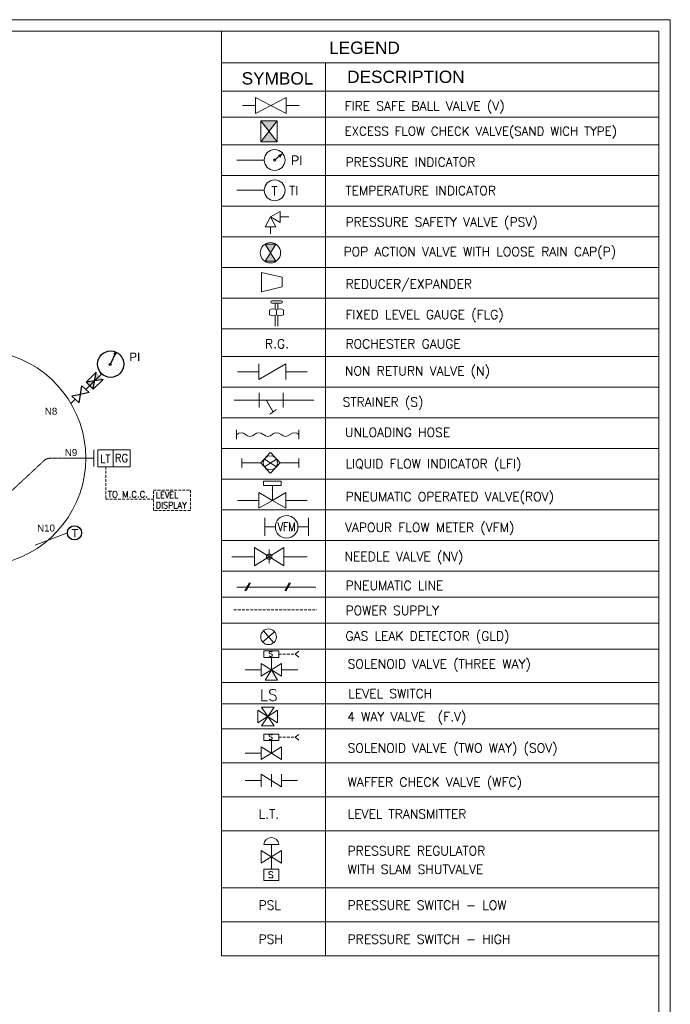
# Model space of a CAD drawing. Extents: x 41394 to 73734, y -4176 to 17654.
# Tile 7 of 7: x 66240 to 73734, y 6310 to 17654. Entities that reach past the tile are written whole.
import ezdxf
from ezdxf.enums import TextEntityAlignment as Align

# ---------------------------------------------------------------- set-up
doc = ezdxf.new("R2010")
doc.units = 0
doc.header["$LTSCALE"] = 5
doc.linetypes.add('HIDDEN', pattern=[9.525, 6.35, -3.175])
doc.layers.get('0').update_dxf_attribs({"linetype": 'CONTINUOUS', "lineweight": 20})
for name, color, linetype, lineweight in [('bound', 6, 'CONTINUOUS', 20), ('BOUNDARY', 7, 'CONTINUOUS', 20), ('DIM', 1, 'CONTINUOUS', 15), ('HID', 1, 'HIDDEN', 20), ('PIPE', 5, 'CONTINUOUS', 20), ('SYM', 2, 'CONTINUOUS', 30), ('TEXT', 2, 'CONTINUOUS', 15), ('VALVE', 3, 'CONTINUOUS', 20)]:
    doc.layers.add(name, color=color, linetype=linetype, lineweight=lineweight)
doc.styles.add('AR', font='ARIAL.TTF')
doc.styles.add('DIM', font='romans.shx')
doc.styles.add('l', font='romans.shx')
doc.styles.add('L1', font='ARIAL.TTF')

msp = doc.modelspace()

# ---------------------------------------------------------------- hatches: boundary and pattern name
at = {"layer": 'SYM'}
h = msp.add_hatch(color=256, dxfattribs=at)
h.paths.add_polyline_path([(67104, 13494), (67087, 13397), (67006, 13479)])
h.paths.add_polyline_path([(67104, 13494), (67121, 13592), (67202, 13509)])
at = {"layer": 'VALVE', "lineweight": 15}
h = msp.add_hatch(color=256, dxfattribs=at)
h.paths.add_polyline_path([(69018, 16490), (69112, 16367), (69205, 16490)])
h.paths.add_polyline_path([(69205, 16245), (69112, 16367), (69018, 16245)])
h = msp.add_hatch(color=256, dxfattribs=at)
h.paths.add_polyline_path([(69128, 14968), (69066, 14870), (69190, 14870)])
h.paths.add_polyline_path([(69128, 14968), (69190, 15067), (69066, 15067)])

# ---------------------------------------------------------------- linework, layer by layer
msp.add_arc((65759, 12602), 1243, 284.0637, 75.9294)
at = {"layer": 'bound', "lineweight": 15}
for p, q in [((68566, 17522), (68566, 6867)), ((68566, 17155), (73602, 17155)), ((69764, 17155), (69764, 6867)), ((68566, 16832), (73602, 16832)), ((68566, 16530), (73602, 16530)), ((68566, 16212), (73602, 16212)), ((68566, 15859), (73602, 15859)), ((68566, 15506), (73602, 15506)), ((68566, 15153), (73602, 15153)), ((68566, 14800), (73602, 14800)), ((68566, 14447), (73602, 14447)), ((68566, 14093), (73602, 14093)), ((68566, 13774), (73602, 13774)), ((68566, 13421), (73602, 13421)), ((68566, 13068), (73602, 13068)), ((68566, 12715), (73602, 12715)), ((68566, 12361), (73602, 12361)), ((68566, 12008), (73602, 12008)), ((68566, 11655), (73602, 11655)), ((68566, 11302), (73602, 11302)), ((68566, 11002), (73602, 11002)), ((68566, 10701), (73602, 10701)), ((68566, 10401), (73602, 10401)), ((68566, 10019), (73602, 10019)), ((68566, 10019), (73602, 10019)), ((68566, 9770), (73602, 9770)), ((68566, 9484), (73602, 9484)), ((68566, 9484), (73602, 9484)), ((68566, 9092), (73602, 9092)), ((68566, 8701), (73602, 8701)), ((68566, 8309), (73602, 8309)), ((68566, 7650), (73602, 7650)), ((68566, 7650), (73602, 7650)), ((68566, 7259), (73602, 7259)), ((68566, 6867), (73602, 6867))]:
    msp.add_line(p, q, dxfattribs=at)
at = {"layer": 'BOUNDARY', "lineweight": 15}
for p in [(41526, 17522), (73602, -4044)]:
    msp.add_line(p, (73602, 17522), dxfattribs=at)
at = {"layer": 'DIM', "lineweight": 15}
msp.add_lwpolyline([(41394, -4176), (73734, -4176), (73734, 17654), (41394, 17654)], close=True, dxfattribs=at)
at = {"layer": 'HID', "ltscale": 0.03}
for p, q in [((66604, 12602), (67096, 12602)), ((66532, 12584), (65556, 11674))]:
    msp.add_line(p, q, dxfattribs=at)
at = {"layer": 'HID', "linetype": 'ByBlock'}
for p, q in [((67096, 12505), (67096, 12698)), ((67317, 12505), (67317, 12698))]:
    msp.add_line(p, q, dxfattribs=at)
at = {"layer": 'HID'}
for p, q in [((67231, 12504), (67231, 12129)), ((67231, 12129), (67782, 12129))]:
    msp.add_line(p, q, dxfattribs=at)
at = {"layer": 'HID', "lineweight": 15}
for p, q in [((69224, 10344), (69414, 10344)), ((69224, 9386), (69414, 9386))]:
    msp.add_line(p, q, dxfattribs=at)
at = {"layer": 'HID', "linetype": 'ByBlock'}
msp.add_lwpolyline([(67140, 12699), (67511, 12699), (67511, 12504), (67140, 12504)], close=True, dxfattribs=at)
at = {"layer": 'HID'}
msp.add_lwpolyline([(67782, 12235), (68207, 12235), (68207, 12000), (67782, 12000)], close=True, dxfattribs=at)
at = {"layer": 'HID', "ltscale": 2.5}
msp.add_arc((66604, 12442), 160, 90, 116.7907, dxfattribs=at)
at = {"layer": 'PIPE'}
for p, q in [((67001, 13395), (67115, 13504)), ((67115, 13504), (67187, 13572)), ((66830, 13232), (66881, 13280)), ((67002, 12602), (67096, 12602)), ((66420, 11600), (66791, 11742))]:
    msp.add_line(p, q, dxfattribs=at)
at = {"layer": 'PIPE', "linetype": 'HIDDEN', "lineweight": 15}
msp.add_line((68707, 10855), (69663, 10855), dxfattribs=at)
at = {"layer": 'SYM'}
for p, q in [((67288, 13685), (67351, 13823)), ((67351, 13823), (67324, 13800)), ((67351, 13823), (67342, 13789)), ((67006, 13479), (67121, 13592)), ((67202, 13509), (67006, 13479)), ((67087, 13397), (67121, 13592)), ((67087, 13397), (67202, 13509)), ((67087, 13397), (67006, 13479))]:
    msp.add_line(p, q, dxfattribs=at)
for points in [[(66941, 13337), (66958, 13437), (67040, 13357)], [(66941, 13337), (66842, 13317), (66924, 13238)]]:
    msp.add_lwpolyline(points, close=True, dxfattribs=at)
for centre, radius in [((67288, 13685), 152), ((67283, 13681), 11.1), ((66872, 11742), 81.9)]:
    msp.add_circle(centre, radius, dxfattribs=at)
at = {"layer": 'VALVE', "lineweight": 15}
for p, q in [((68956, 16759), (69309, 16572)), ((69309, 16759), (68956, 16572)), ((68956, 16572), (68956, 16759)), ((69309, 16759), (69309, 16572)), ((68956, 16665), (68805, 16665)), ((69309, 16665), (69461, 16665)), ((69018, 16245), (69018, 16490)), ((69018, 16490), (69205, 16490)), ((69205, 16245), (69018, 16490)), ((69205, 16490), (69018, 16245)), ((69205, 16245), (69205, 16490)), ((69205, 16245), (69018, 16245)), ((69057, 16037), (68743, 16037)), ((69177, 16037), (69260, 16108)), ((69260, 16108), (69220, 16091)), ((69260, 16108), (69237, 16071)), ((69057, 15688), (68743, 15688)), ((69242, 15443), (69128, 15381)), ((69242, 15443), (69242, 15318)), ((69128, 15381), (69066, 15266)), ((69190, 15266), (69128, 15381)), ((69128, 15381), (69242, 15318)), ((69242, 15381), (69340, 15381)), ((69190, 15266), (69066, 15266)), ((69128, 15266), (69128, 15188)), ((69190, 15067), (69066, 15067)), ((69066, 15067), (69128, 14968)), ((69190, 15067), (69128, 14968)), ((69066, 14870), (69128, 14968)), ((69190, 14870), (69066, 14870)), ((69190, 14870), (69128, 14968)), ((69262, 14686), (69026, 14741)), ((69026, 14741), (69026, 14520)), ((69262, 14686), (69262, 14575)), ((69262, 14575), (69026, 14520)), ((69144, 14413), (69253, 14413)), ((69118, 14309), (69118, 14253)), ((69144, 14388), (69253, 14388)), ((69183, 14388), (69183, 14317)), ((69199, 14253), (69199, 14309)), ((69214, 14388), (69214, 14317)), ((69279, 14309), (69279, 14253)), ((69183, 14245), (69183, 14122)), ((69214, 14245), (69214, 14122)), ((68995, 13509), (69306, 13688)), ((68995, 13688), (68995, 13509)), ((69306, 13688), (69306, 13509)), ((68995, 13598), (68748, 13598)), ((69306, 13598), (69553, 13598)), ((68998, 13271), (68711, 13271)), ((69277, 13271), (68998, 13271)), ((69628, 13271), (69277, 13271)), ((68739, 12927), (68739, 12822)), ((69456, 12927), (69456, 12822)), ((68801, 12600), (68801, 12495)), ((69127, 12666), (69017, 12549)), ((69129, 12666), (69239, 12549)), ((69455, 12600), (69455, 12495)), ((68801, 12548), (69016, 12548)), ((69127, 12430), (69017, 12547)), ((69197, 12504), (69059, 12592)), ((69059, 12504), (69197, 12592)), ((69129, 12430), (69239, 12547)), ((69240, 12548), (69455, 12548)), ((69251, 12338), (69050, 12338)), ((69050, 12288), (69050, 12338)), ((69251, 12288), (69050, 12288)), ((69151, 12116), (69151, 12288)), ((69251, 12288), (69251, 12338)), ((68995, 12116), (68748, 12116)), ((69306, 12116), (69553, 12116)), ((69063, 11708), (69063, 11916)), ((69566, 11708), (69566, 11916)), ((69185, 11812), (69063, 11812)), ((69445, 11812), (69566, 11812)), ((68946, 11363), (68946, 11571)), ((69282, 11571), (68946, 11363)), ((68946, 11571), (69282, 11363)), ((69282, 11571), (69282, 11363)), ((68946, 11467), (68683, 11467)), ((69114, 11394), (69114, 11549)), ((69282, 11467), (69551, 11467)), ((68835, 11074), (68886, 11165)), ((68848, 11074), (68900, 11165)), ((69293, 11074), (69344, 11165)), ((69307, 11074), (69358, 11165)), ((68741, 11114), (69651, 11114)), ((69038, 10484), (69175, 10603)), ((69166, 10475), (69047, 10612)), ((69414, 10344), (69454, 10378)), ((69414, 10344), (69454, 10311)), ((69021, 10236), (69256, 10090)), ((69256, 10236), (69021, 10090)), ((69021, 10090), (69021, 10236)), ((69139, 10163), (69139, 10306)), ((69256, 10236), (69256, 10090)), ((69021, 10163), (68837, 10163)), ((69139, 10163), (69066, 10046)), ((69211, 10046), (69139, 10163)), ((69256, 10163), (69445, 10163)), ((69211, 10046), (69066, 10046)), ((68985, 9553), (68985, 9699)), ((69211, 9699), (68985, 9553)), ((68985, 9699), (69211, 9553)), ((69025, 9519), (69171, 9733)), ((69025, 9733), (69171, 9519)), ((69025, 9733), (69171, 9733)), ((69211, 9699), (69211, 9553)), ((69171, 9519), (69025, 9519)), ((69414, 9386), (69454, 9419)), ((69139, 9204), (69139, 9348)), ((69414, 9386), (69454, 9353)), ((69021, 9204), (68837, 9204)), ((69021, 9277), (69256, 9132)), ((69256, 9277), (69021, 9132)), ((69021, 9132), (69021, 9277)), ((69256, 9277), (69256, 9132)), ((69021, 8888), (68837, 8888)), ((69021, 8961), (69256, 8815)), ((69021, 8815), (69021, 8961)), ((69139, 8815), (69139, 8961)), ((69256, 8961), (69256, 8815)), ((69256, 8888), (69440, 8888)), ((69256, 8081), (69021, 7935)), ((69021, 8081), (69256, 7935)), ((69021, 7935), (69021, 8081)), ((69053, 8152), (69224, 8152)), ((69139, 8152), (69139, 7865)), ((69256, 8081), (69256, 7935))]:
    msp.add_line(p, q, dxfattribs=at)
at = {"layer": 'VALVE', "lineweight": 15, "const_width": 11.4}
for points in [[(68998, 13357), (68998, 13185)], [(69277, 13271), (68998, 13271)], [(69082, 13269), (69159, 13135)], [(69277, 13357), (69277, 13185)], [(69198, 13162), (69120, 13107)]]:
    msp.add_lwpolyline(points, dxfattribs=at)
at = {"layer": 'VALVE', "lineweight": 15}
for points in [[(69151, 12116), (68995, 12206), (68995, 12027)], [(69151, 12116), (69306, 12206), (69306, 12027)], [(69053, 10383), (69224, 10383), (69224, 10306), (69053, 10306)], [(69053, 9424), (69224, 9424), (69224, 9348), (69053, 9348)], [(69053, 7735), (69224, 7735), (69224, 7865), (69053, 7865)]]:
    msp.add_lwpolyline(points, close=True, dxfattribs=at)
for centre, radius in [((69177, 16037), 120), ((69177, 16037), 13.7), ((69177, 15688), 120), ((69128, 14968), 117), ((69128, 12548), 81.7), ((69315, 11812), 130), ((69114, 11467), 31.4), ((69107, 10544), 90.5)]:
    msp.add_circle(centre, radius, dxfattribs=at)
for centre, radius, start, end in [((69144, 14401), 12.5, 90, 270), ((69253, 14401), 12.5, 270, 90), ((69158, 14255), 67.4, 53.579, 126.421), ((69239, 14255), 67.4, 53.579, 126.421), ((69158, 14308), 67.4, 233.579, 306.421), ((69239, 14308), 67.4, 233.579, 306.421), ((68791, 12823), 72.5, 45.1206, 134.8794), ((68893, 12926), 72.5, 225.1206, 314.8794), ((68995, 12823), 72.5, 45.1206, 134.8794), ((69098, 12926), 72.5, 225.1206, 314.8794), ((69200, 12823), 72.5, 45.1206, 134.8794), ((69303, 12926), 72.5, 225.1206, 314.8794), ((69405, 12823), 72.5, 45.1206, 134.8794), ((69139, 8145), 85.9, 4.563, 175.437)]:
    msp.add_arc(centre, radius, start, end, dxfattribs=at)

# ---------------------------------------------------------------- texts
at = {"layer": 'TEXT', "lineweight": 15}
for s, height, style, p in [('LEGEND', 141.8, 'AR', (69805, 17260)), ('SYMBOL', 141.8, 'AR', (68797, 16907)), ('DESCRIPTION', 141.75, 'AR', (70012, 16925)), ('FIRE SAFE BALL VALVE (V)', 103.95, 'DIM', (69982, 16608)), ('EXCESS FLOW CHECK VALVE(SAND WICH TYPE)', 100, 'DIM', (69982, 16319)), ('PI', 104, 'DIM', (69366, 15980)), ('PRESSURE INDICATOR', 103.95, 'DIM', (69993, 15961)), ('T', 104, 'DIM', (69141, 15627)), ('TI', 104, 'DIM', (69343, 15633)), ('TEMPERATURE INDICATOR', 103.95, 'DIM', (69993, 15633)), ('PRESSURE SAFETY VALVE (PSV)', 103.95, 'DIM', (69993, 15271)), ('POP ACTION VALVE WITH LOOSE RAIN CAP(P)', 103.95, 'DIM', (69970, 14929)), ('REDUCER/EXPANDER', 103.95, 'DIM', (69993, 14557)), ('FIXED LEVEL GAUGE (FLG)', 103.95, 'DIM', (69993, 14205)), ('R.G.', 104, 'DIM', (69066, 13867)), ('ROCHESTER GAUGE', 103.95, 'DIM', (69993, 13867)), ('NON RETURN VALVE (N)', 103.95, 'DIM', (69987, 13556)), ('STRAINER (S)', 103.95, 'DIM', (69961, 13197)), ('UNLOADING HOSE', 103.95, 'DIM', (69987, 12847)), ('LIQUID FLOW INDICATOR (LFI)', 103.95, 'DIM', (69993, 12485)), ('PNEUMATIC OPERATED VALVE(ROV)', 103.95, 'DIM', (69993, 12107)), ('VAPOUR FLOW METER (VFM)', 103.95, 'DIM', (69987, 11752)), ('NEEDLE VALVE (NV)', 103.95, 'DIM', (69982, 11417)), ('PNEUMATIC LINE ', 103.95, 'DIM', (69993, 11083)), ('POWER SUPPLY', 103.95, 'DIM', (69993, 10795)), ('GAS LEAK DETECTOR (GLD)', 103.95, 'DIM', (69993, 10501)), ('S', 58.2, 'DIM', (69107, 10317)), ('SOLENOID VALVE (THREE WAY)', 103.95, 'DIM', (70017, 10178)), ('LS', 129.9, 'DIM', (69007, 9808)), ('LEVEL SWITCH', 103.95, 'DIM', (70025, 9838)), ('4 WAY VALVE  (F.V)', 103.95, 'DIM', (70013, 9570)), ('S', 58.2, 'DIM', (69107, 9359)), ('SOLENOID VALVE (TWO WAY) (SOV)', 103.95, 'DIM', (70017, 9210)), ('WAFFER CHECK VALVE (WFC)', 103.95, 'DIM', (70017, 8818)), ('L.T.', 104, 'DIM', (68992, 8450)), ('LEVEL TRANSMITTER', 103.95, 'DIM', (70017, 8450)), ('PRESSURE REGULATOR', 103.95, 'DIM', (70017, 8026)), ('S', 73.5, 'DIM', (69101, 7765)), ('WITH SLAM SHUTVALVE', 103.95, 'DIM', (70017, 7812)), ('PSL', 104, 'DIM', (68992, 7400)), ('PRESSURE SWITCH - LOW', 103.95, 'DIM', (70017, 7400)), ('PSH', 104, 'DIM', (68992, 7008)), ('PRESSURE SWITCH - HIGH', 103.95, 'DIM', (70017, 7008))]:
    msp.add_text(s, height=height, dxfattribs=dict(at, style=style)).set_placement(p)
at = {"layer": 'TEXT'}
for s, height, style, p in [('PI', 96.2, 'L1', (67503, 13721)), ('N8', 80.2, 'L1', (66530, 13102)), ('N9', 80.2, 'L1', (66760, 12627)), ('TO M.C.C.', 72.1, 'DIM', (67254, 12149)), ('N10', 80.2, 'L1', (66441, 11757))]:
    msp.add_text(s, height=height, dxfattribs=dict(at, style=style)).set_placement(p)
at = {"layer": 'TEXT', "style": 'l', "width": 0.9}
for s, height, p in [('LT', 93.5, (67167, 12548)), ('RG', 93.5, (67338, 12556)), ('LEVEL', 74.8, (67808, 12140)), ('DISPLAY', 74.8, (67808, 12022))]:
    msp.add_text(s, height=height, dxfattribs=at).set_placement(p)
at = {"layer": 'TEXT', "lineweight": 15, "style": 'DIM', "width": 0.8}
msp.add_text('VFM', height=100, dxfattribs=at).set_placement((69315, 11812), align=Align.MIDDLE)
at = {"layer": 'TEXT', "style": 'L1', "text_generation_flag": 2}
msp.add_text('T', height=96.2, dxfattribs=at).set_placement((66917, 11690))

doc.saveas('drawing.dxf')
